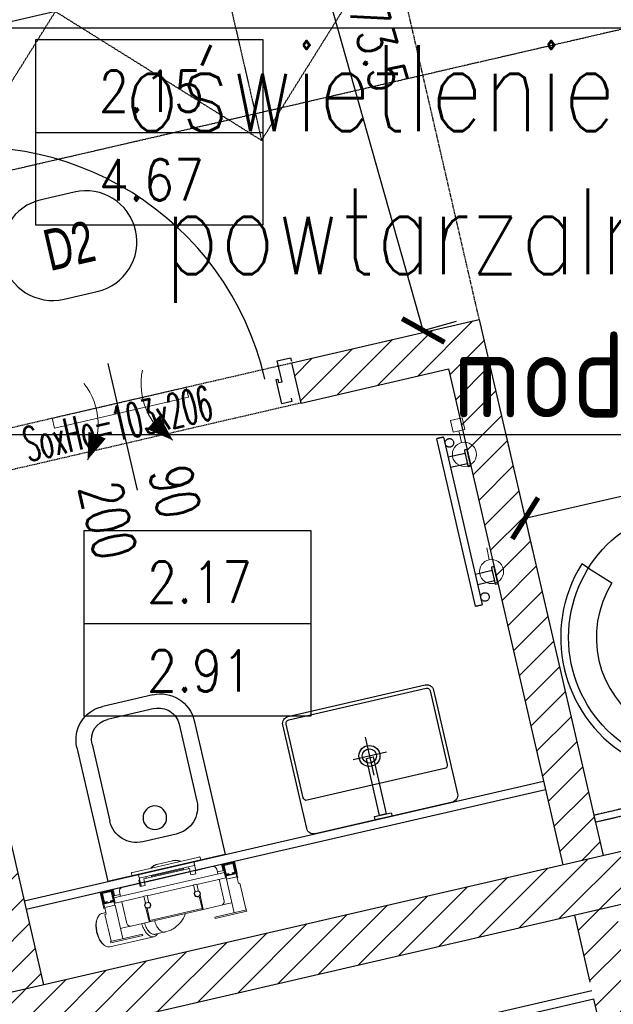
# Model space of a CAD drawing. Header units: millimetres. Extents: x 69081 to 158617, y -37521 to -9534.
# Tile 128 of 256: x 111996 to 112169, y -19561 to -19275. Entities that reach past the tile are written whole.
import ezdxf
from ezdxf.enums import TextEntityAlignment as Align

# ---------------------------------------------------------------- set-up
doc = ezdxf.new("R2010")
doc.units = ezdxf.units.MM
for name, pattern in [('DASHED2', [0.375, 0.25, -0.125]), ('DO', [0.8, 0.6, -0.1, 0, -0.1]), ('DP', [0.5, 0.3, -0.2]), ('KRESKOWA-SREDNIA', [0.2, 0.12, -0.08]), ('MP', [0.25, 0.15, -0.1])]:
    doc.linetypes.add(name, pattern=pattern)
for name, color, linetype in [('0_oświetlenie', 7, 'Continuous'), ('A-----SZ', 8, 'Continuous'), ('A-ARM', 8, 'Continuous'), ('A-MEB', 8, 'Continuous'), ('A-OSI', 8, 'DO'), ('A-SCI', 7, 'Continuous'), ('A_GSA_GK', 2, 'Continuous'), ('AM DRZIW WEWN', 1, 'Continuous'), ('BA_ARM', 8, 'Continuous'), ('BA_drz', 7, 'Continuous'), ('BA_lpm', 1, 'MP'), ('BA_sym', 7, 'Continuous'), ('BA_wig', 3, 'Continuous'), ('F-BIL', 1, 'Continuous'), ('F-BIL-OP', 3, 'Continuous'), ('F-BIL-TA', 1, 'Continuous'), ('JS_PODCIĄGI', 1, 'DP'), ('JS_SUFIT PODWIESZONY', 40, 'Continuous'), ('porta', 8, 'Continuous'), ('R-----OP', 1, 'Continuous'), ('R-----WY', 1, 'Continuous')]:
    doc.layers.add(name, color=color, linetype=linetype)
for name, color, linetype, lineweight in [('DRZWI', 3, 'Continuous', 20), ('IS_Grzejnik', 15, 'Continuous', 5), ('IS_Zawór1', 15, 'Continuous', 5), ('SB_OTWORY DRZWI', 1, 'Continuous', 9)]:
    doc.layers.add(name, color=color, linetype=linetype, lineweight=lineweight)
doc.layers.get('R-----WY').off()
doc.styles.add('BIKTS', font='bikromsw.shx', dxfattribs={"width": 0.85})
doc.styles.add('ROMANS', font='romans.shx', dxfattribs={"height": 1})
doc.styles.add('SIMPLEX', font='simplex', dxfattribs={"width": 0.85})
doc.styles.add('WYM--ROMANSSHX-08', font='ROMANS.SHX', dxfattribs={"width": 0.8})
doc.dimstyles.new('ROMANSSHX-K5002508105012', dxfattribs={"dimscale": 50, "dimtxt": 0.22, "dimasz": 0.2, "dimexe": 0.2, "dimexo": 0.5, "dimgap": 0.09, "dimtad": 1, "dimdec": 3, "dimrnd": 0.5, "dimdsep": 46, "dimtxsty": 'WYM--ROMANSSHX-08', "dimblk1": 'ARCHTICK', "dimblk2": 'ARCHTICK', "dimsah": 1, "dimcen": 0.1, "dimclrd": 1, "dimclre": 1, "dimclrt": 2, "dimadec": 0, "dimazin": 0, "dimtfac": 1, "dimtdec": 3, "dimtix": 1, "dimtmove": 2, "dimatfit": 3, "dimfxl": 0.5, "dimfxlon": 1, "dimtolj": 1, "dimarcsym": 0})

# ---------------------------------------------------------------- blocks, each defined once
blk = doc.blocks.new('grzejnik drabinka')
at = {"layer": 'BA_ARM'}
for p, q in [((0, -0.8), (0, 0)), ((5, 0), (5, -0.8)), ((35, 0), (35, -0.8)), ((40, 0), (40, -0.8)), ((1, -5.8), (1, -0.8)), ((4, -0.8), (4, -5.8)), ((36, -5.8), (36, -0.8)), ((39, -0.8), (39, -5.8)), ((45, -5.8), (-5, -5.8)), ((-5, -7.8), (45, -7.8))]:
    blk.add_line(p, q, dxfattribs=at)
for points in [[(0, 0), (0, 0), (0.06, 0), (0.31, 0), (0.71, 0), (1.24, 0), (1.85, 0), (2.5, 0), (3.15, 0), (3.76, 0), (4.29, 0), (4.69, 0), (4.94, 0), (5, 0), (5, 0)], [(35, 0), (35, 0), (35.06, 0), (35.31, 0), (35.71, 0), (36.24, 0), (36.85, 0), (37.5, 0), (38.15, 0), (38.76, 0), (39.29, 0), (39.69, 0), (39.94, 0), (40, 0), (40, 0)], [(5, -0.8), (5, -0.8), (4.94, -0.8), (4.69, -0.8), (4.29, -0.8), (3.76, -0.8), (3.15, -0.8), (2.5, -0.8), (1.85, -0.8), (1.24, -0.8), (0.71, -0.8), (0.31, -0.8), (0.06, -0.8), (0, -0.8), (0, -0.8)], [(40, -0.8), (40, -0.8), (39.94, -0.8), (39.69, -0.8), (39.29, -0.8), (38.76, -0.8), (38.15, -0.8), (37.5, -0.8), (36.85, -0.8), (36.24, -0.8), (35.71, -0.8), (35.31, -0.8), (35.06, -0.8), (35, -0.8), (35, -0.8)], [(-1.75, -4.55), (-1.75, -4.44), (-1.78, -4.22), (-1.9, -3.92), (-2.11, -3.66), (-2.37, -3.46), (-2.67, -3.33), (-3, -3.29), (-3.33, -3.33), (-3.63, -3.46), (-3.89, -3.66), (-4.1, -3.92), (-4.22, -4.22), (-4.25, -4.44), (-4.25, -4.55)], [(-4.25, -4.55), (-4.25, -4.66), (-4.22, -4.88), (-4.1, -5.18), (-3.89, -5.44), (-3.63, -5.64), (-3.33, -5.77), (-3, -5.81), (-2.67, -5.77), (-2.37, -5.64), (-2.11, -5.44), (-1.9, -5.18), (-1.78, -4.88), (-1.75, -4.66), (-1.75, -4.55)], [(44.25, -4.55), (44.25, -4.44), (44.22, -4.22), (44.1, -3.92), (43.89, -3.66), (43.63, -3.46), (43.33, -3.33), (43, -3.29), (42.67, -3.33), (42.37, -3.46), (42.11, -3.66), (41.9, -3.92), (41.78, -4.22), (41.75, -4.44), (41.75, -4.55)], [(41.75, -4.55), (41.75, -4.66), (41.78, -4.88), (41.9, -5.18), (42.11, -5.44), (42.37, -5.64), (42.67, -5.77), (43, -5.81), (43.33, -5.77), (43.63, -5.64), (43.89, -5.44), (44.1, -5.18), (44.22, -4.88), (44.25, -4.66), (44.25, -4.55)], [(-5, -5.8), (-5, -5.8), (-5, -5.8), (-5, -5.8)], [(-5, -5.8), (-5, -5.8), (-5, -5.8), (-5, -5.8)], [(-5, -5.8), (-5, -5.8), (-5, -5.8), (-5, -5.8)], [(-5, -5.8), (-5, -5.8), (-5, -5.8), (-5, -5.8)], [(-5, -5.8), (-5, -5.8), (-5, -5.8), (-5, -5.8)], [(-5, -5.8), (-5, -5.8), (-5, -5.8), (-5, -5.8)], [(-5, -5.8), (-5, -5.8), (-5, -5.8), (-5, -5.8)], [(-5, -5.8), (-5, -5.8), (-5, -5.8), (-5, -5.8)], [(-5, -5.8), (-5, -5.8), (-5, -5.8), (-5, -5.8)], [(-5, -7.8), (-5, -7.8), (-5, -7.78), (-5, -7.68), (-5, -7.52), (-5, -7.31), (-5, -7.06), (-5, -6.8), (-5, -6.54), (-5, -6.29), (-5, -6.08), (-5, -5.92), (-5, -5.82), (-5, -5.8), (-5, -5.8)], [(-5, -5.8), (-5, -5.8), (-5, -5.8), (-5, -5.8)], [(-5, -5.8), (-5, -5.8), (-5, -5.8), (-5, -5.8)], [(-5, -5.8), (-5, -5.8), (-5, -5.8), (-5, -5.8)], [(-5, -5.8), (-5, -5.8), (-5, -5.8), (-5, -5.8)], [(-5, -5.8), (-5, -5.8), (-5, -5.8), (-5, -5.8)], [(-5, -5.8), (-5, -5.8), (-5, -5.8), (-5, -5.8)], [(-5, -5.8), (-5, -5.8), (-5, -5.8), (-5, -5.8)], [(-5, -5.8), (-5, -5.8), (-5, -5.8), (-5, -5.8)], [(-5, -5.8), (-5, -5.8), (-5, -5.8), (-5, -5.8)], [(-5, -5.8), (-5, -5.8), (-5, -5.8), (-5, -5.8)], [(-5, -5.8), (-5, -5.8), (-5, -5.8), (-5, -5.8)], [(-5, -5.8), (-5, -5.8), (-5, -5.8), (-5, -5.8)], [(-5, -5.8), (-5, -5.8), (-5, -5.8), (-5, -5.8)], [(-5, -5.8), (-5, -5.8), (-5, -5.8), (-5, -5.8)], [(-5, -5.8), (-5, -5.8), (-5, -5.8), (-5, -5.8)], [(-5, -5.8), (-5, -5.8), (-5, -5.8), (-5, -5.8)], [(-5, -5.8), (-5, -5.8), (-5, -5.8), (-5, -5.8)], [(-5, -5.8), (-5, -5.8), (-5, -5.8), (-5, -5.8)], [(-5, -5.8), (-5, -5.8), (-5, -5.8), (-5, -5.8)], [(-5, -7.8), (-5, -7.8), (-5, -7.8), (-5, -7.8)], [(-5, -7.8), (-5, -7.8), (-5, -7.8), (-5, -7.8)], [(-5, -7.8), (-5, -7.8), (-5, -7.8), (-5, -7.8)], [(-5, -7.8), (-5, -7.8), (-5, -7.8), (-5, -7.8)], [(-5, -7.8), (-5, -7.8), (-5, -7.8), (-5, -7.8)], [(-5, -7.8), (-5, -7.8), (-5, -7.8), (-5, -7.8)], [(-5, -7.8), (-5, -7.8), (-5, -7.8), (-5, -7.8)], [(-5, -7.8), (-5, -7.8), (-5, -7.8), (-5, -7.8)], [(-5, -7.8), (-5, -7.8), (-5, -7.8), (-5, -7.8)], [(-5, -7.8), (-5, -7.8), (-5, -7.8), (-5, -7.8)], [(-5, -7.8), (-5, -7.8), (-5, -7.8), (-5, -7.8)], [(-5, -7.8), (-5, -7.8), (-5, -7.8), (-5, -7.8)], [(-5, -7.8), (-5, -7.8), (-5, -7.8), (-5, -7.8)], [(-5, -7.8), (-5, -7.8), (-5, -7.8), (-5, -7.8)], [(-5, -7.8), (-5, -7.8), (-5, -7.8), (-5, -7.8)], [(-5, -7.8), (-5, -7.8), (-5, -7.8), (-5, -7.8)], [(-5, -7.8), (-5, -7.8), (-5, -7.8), (-5, -7.8)], [(-5, -7.8), (-5, -7.8), (-5, -7.8), (-5, -7.8)], [(-5, -7.8), (-5, -7.8), (-5, -7.8), (-5, -7.8)], [(-5, -7.8), (-5, -7.8), (-5, -7.8), (-5, -7.8)], [(-5, -7.8), (-5, -7.8), (-5, -7.8), (-5, -7.8)], [(-5, -7.8), (-5, -7.8), (-5, -7.8), (-5, -7.8)], [(-5, -7.8), (-5, -7.8), (-5, -7.8), (-5, -7.8)], [(-5, -7.8), (-5, -7.8), (-5, -7.8), (-5, -7.8)], [(-5, -7.8), (-5, -7.8), (-5, -7.8), (-5, -7.8)], [(-5, -7.8), (-5, -7.8), (-5, -7.8), (-5, -7.8)], [(-5, -7.8), (-5, -7.8), (-5, -7.8), (-5, -7.8)], [(-5, -7.8), (-5, -7.8), (-5, -7.8), (-5, -7.8)], [(45, -5.8), (45, -5.8), (45, -5.8), (45, -5.8)], [(45, -5.8), (45, -5.8), (45, -5.8), (45, -5.8)], [(45, -5.8), (45, -5.8), (45, -5.8), (45, -5.8)], [(45, -5.8), (45, -5.8), (45, -5.8), (45, -5.8)], [(45, -5.8), (45, -5.8), (45, -5.8), (45, -5.8)], [(45, -5.8), (45, -5.8), (45, -5.8), (45, -5.8)], [(45, -5.8), (45, -5.8), (45, -5.8), (45, -5.8)], [(45, -5.8), (45, -5.8), (45, -5.8), (45, -5.8)], [(45, -5.8), (45, -5.8), (45, -5.8), (45, -5.8)], [(45, -5.8), (45, -5.8), (45, -5.82), (45, -5.92), (45, -6.08), (45, -6.29), (45, -6.54), (45, -6.8), (45, -7.06), (45, -7.31), (45, -7.52), (45, -7.68), (45, -7.78), (45, -7.8), (45, -7.8)], [(45, -5.8), (45, -5.8), (45, -5.8), (45, -5.8)], [(45, -5.8), (45, -5.8), (45, -5.8), (45, -5.8)], [(45, -5.8), (45, -5.8), (45, -5.8), (45, -5.8)], [(45, -5.8), (45, -5.8), (45, -5.8), (45, -5.8)], [(45, -5.8), (45, -5.8), (45, -5.8), (45, -5.8)], [(45, -5.8), (45, -5.8), (45, -5.8), (45, -5.8)], [(45, -5.8), (45, -5.8), (45, -5.8), (45, -5.8)], [(45, -5.8), (45, -5.8), (45, -5.8), (45, -5.8)], [(45, -5.8), (45, -5.8), (45, -5.8), (45, -5.8)], [(45, -5.8), (45, -5.8), (45, -5.8), (45, -5.8)], [(45, -5.8), (45, -5.8), (45, -5.8), (45, -5.8)], [(45, -5.8), (45, -5.8), (45, -5.8), (45, -5.8)], [(45, -5.8), (45, -5.8), (45, -5.8), (45, -5.8)], [(45, -5.8), (45, -5.8), (45, -5.8), (45, -5.8)], [(45, -5.8), (45, -5.8), (45, -5.8), (45, -5.8)], [(45, -5.8), (45, -5.8), (45, -5.8), (45, -5.8)], [(45, -5.8), (45, -5.8), (45, -5.8), (45, -5.8)], [(45, -5.8), (45, -5.8), (45, -5.8), (45, -5.8)], [(45, -5.8), (45, -5.8), (45, -5.8), (45, -5.8)], [(45, -7.8), (45, -7.8), (45, -7.8), (45, -7.8)], [(45, -7.8), (45, -7.8), (45, -7.8), (45, -7.8)], [(45, -7.8), (45, -7.8), (45, -7.8), (45, -7.8)], [(45, -7.8), (45, -7.8), (45, -7.8), (45, -7.8)], [(45, -7.8), (45, -7.8), (45, -7.8), (45, -7.8)], [(45, -7.8), (45, -7.8), (45, -7.8), (45, -7.8)], [(45, -7.8), (45, -7.8), (45, -7.8), (45, -7.8)], [(45, -7.8), (45, -7.8), (45, -7.8), (45, -7.8)], [(45, -7.8), (45, -7.8), (45, -7.8), (45, -7.8)], [(45, -7.8), (45, -7.8), (45, -7.8), (45, -7.8)], [(45, -7.8), (45, -7.8), (45, -7.8), (45, -7.8)], [(45, -7.8), (45, -7.8), (45, -7.8), (45, -7.8)], [(45, -7.8), (45, -7.8), (45, -7.8), (45, -7.8)], [(45, -7.8), (45, -7.8), (45, -7.8), (45, -7.8)], [(45, -7.8), (45, -7.8), (45, -7.8), (45, -7.8)], [(45, -7.8), (45, -7.8), (45, -7.8), (45, -7.8)], [(45, -7.8), (45, -7.8), (45, -7.8), (45, -7.8)], [(45, -7.8), (45, -7.8), (45, -7.8), (45, -7.8)], [(45, -7.8), (45, -7.8), (45, -7.8), (45, -7.8)], [(45, -7.8), (45, -7.8), (45, -7.8), (45, -7.8)], [(45, -7.8), (45, -7.8), (45, -7.8), (45, -7.8)], [(45, -7.8), (45, -7.8), (45, -7.8), (45, -7.8)], [(45, -7.8), (45, -7.8), (45, -7.8), (45, -7.8)], [(45, -7.8), (45, -7.8), (45, -7.8), (45, -7.8)], [(45, -7.8), (45, -7.8), (45, -7.8), (45, -7.8)], [(45, -7.8), (45, -7.8), (45, -7.8), (45, -7.8)], [(45, -7.8), (45, -7.8), (45, -7.8), (45, -7.8)], [(45, -7.8), (45, -7.8), (45, -7.8), (45, -7.8)]]:
    blk.add_open_spline(points, degree=3, dxfattribs=at)
blk = doc.blocks.new('stelaż kibel')
at = {"layer": 'BA_ARM', "lineweight": 0}
for p, q in [((-8.04, 20.61), (-21.23, 20.61)), ((-22.85, 19.54), (-23.06, 19.23)), ((-20.64, 19.5), (-20.64, 19.1)), ((-20.64, 19.5), (-11.14, 19.5)), ((-20.64, 19.1), (-11.14, 19.1)), ((-20.49, 11.1), (-20.49, 19.1)), ((-16.99, 9.1), (-16.99, 19.1)), ((-11.14, 19.5), (-11.14, 19.1)), ((-4.56, 20.01), (-7.53, 20.01)), ((10.46, 19.5), (10.46, 19.1)), ((10.46, 19.5), (19.96, 19.5)), ((10.46, 19.1), (19.96, 19.1)), ((16.31, 9.1), (16.31, 19.1)), ((19.81, 11.1), (19.81, 19.1)), ((19.96, 19.5), (19.96, 19.1)), ((-16.99, 16.1), (-15.84, 16.1)), ((-13.84, 16.1), (-15.84, 16.1)), ((-14.84, 8.6), (-14.84, 15.1)), ((-13.84, 16.1), (-7.94, 16.1)), ((-8.44, 15.6), (-8.44, 11.9)), ((-8.14, 12.11), (-8.14, 15.8)), ((-8.14, 15.8), (7.46, 15.8)), ((7.26, 16.1), (-7.94, 16.1)), ((7.26, 16.1), (13.16, 16.1)), ((7.46, 15.8), (7.46, 12.11)), ((7.76, 11.9), (7.76, 15.6)), ((15.16, 16.1), (13.16, 16.1)), ((14.16, 15.1), (14.16, 8.6)), ((15.16, 16.1), (16.31, 16.1)), ((-23.06, 12), (-22.85, 11.68)), ((-8.44, 11.9), (-8.41, 11.9)), ((-8.27, 11.9), (-8.14, 11.9)), ((-8.14, 11.9), (-8.14, 11.99)), ((7.46, 11.99), (7.46, 11.9)), ((7.46, 11.9), (7.59, 11.9)), ((7.73, 11.9), (7.76, 11.9)), ((-21.23, 10.61), (-20.09, 10.61)), ((-20.09, 11.1), (-20.49, 11.1)), ((-20.09, 9.35), (-20.37, 9.35)), ((-20.37, 9.35), (-20.37, 4.55)), ((-20.09, 9.1), (-20.09, 11.1)), ((-20.09, 9.1), (-16.99, 9.1)), ((-20.09, 9.1), (-20.09, 8.1)), ((-17.09, 9.1), (-17.09, 8.1)), ((-16.84, 8.6), (-16.84, 8.1)), ((-8.24, 8.6), (-16.84, 8.6)), ((-8.24, 10.29), (-8.24, 8.5)), ((-7.24, 8.5), (-7.24, 10.29)), ((6.56, 8.6), (-7.24, 8.6)), ((6.56, 8.5), (6.56, 10.29)), ((7.56, 10.29), (7.56, 8.5)), ((16.16, 8.6), (7.56, 8.6)), ((16.16, 8.6), (16.16, 8.1)), ((19.41, 9.1), (16.31, 9.1)), ((16.41, 9.1), (16.41, 8.1)), ((19.41, 11.1), (19.81, 11.1)), ((19.41, 9.1), (19.41, 11.1)), ((19.56, 9.4), (19.41, 9.4)), ((19.41, 9.1), (19.41, 8.1)), ((19.56, 8.25), (19.56, 9.4)), ((-20.34, 8.1), (-20.34, 4.6)), ((-16.84, 8.1), (-20.34, 8.1)), ((-16.99, 7.95), (-20.19, 7.95)), ((-20.19, 7.95), (-20.19, 4.75)), ((-19.04, 7.8), (-20.04, 7.8)), ((-20.04, 7.8), (-20.04, 4.8)), ((-19.84, 5), (-19.84, 7.6)), ((-19.84, 7.6), (-19.04, 7.6)), ((-19.04, 7.6), (-19.04, 7.8)), ((-17.04, 7.8), (-18.04, 7.8)), ((-18.04, 7.8), (-18.04, 7.6)), ((-18.04, 7.6), (-17.24, 7.6)), ((-17.24, 7.6), (-17.24, 5)), ((-17.04, 4.8), (-17.04, 7.8)), ((-16.99, 4.75), (-16.99, 7.95)), ((-16.84, 4.6), (-16.84, 8.1)), ((16.16, 7), (-16.84, 7)), ((-14.84, 6.4), (-16.84, 6.4)), ((-16.54, 6.4), (-16.54, 4.6)), ((-14.84, 5.6), (-14.84, 7)), ((-8.24, 8.5), (-7.24, 8.5)), ((7.56, 8.5), (6.56, 8.5)), ((14.16, 7), (14.16, 5.6)), ((16.16, 6.4), (14.16, 6.4)), ((15.86, 4.6), (15.86, 6.4)), ((16.16, 8.1), (16.16, 4.6)), ((19.66, 8.1), (16.16, 8.1)), ((16.31, 7.95), (16.31, 4.75)), ((19.51, 7.95), (16.31, 7.95)), ((17.36, 7.8), (16.36, 7.8)), ((16.36, 7.8), (16.36, 4.8)), ((16.56, 5), (16.56, 7.6)), ((16.56, 7.6), (17.36, 7.6)), ((17.36, 7.6), (17.36, 7.8)), ((18.36, 7.8), (18.36, 7.6)), ((19.36, 7.8), (18.36, 7.8)), ((18.36, 7.6), (19.16, 7.6)), ((19.16, 7.6), (19.16, 5)), ((19.36, 4.8), (19.36, 7.8)), ((19.66, 8.15), (19.41, 8.4)), ((19.41, 8.4), (19.41, 8.1)), ((19.51, 4.75), (19.51, 7.95)), ((19.66, 8.1), (19.66, 8.15)), ((19.66, 4.6), (19.66, 8.1)), ((-20.37, 4.55), (-10.87, 4.55)), ((-20.34, 4.6), (-16.84, 4.6)), ((-20.19, 4.75), (-16.99, 4.75)), ((-20.04, 4.8), (-17.04, 4.8)), ((-17.24, 5), (-19.84, 5)), ((-16.54, 4.6), (-16.84, 4.6)), ((-13.84, 4.6), (-16.54, 4.6)), ((-8.64, 4.6), (-13.84, 4.6)), ((-10.87, 4.55), (-10.87, 4.6)), ((-7.14, 5.5), (-8.64, 5.5)), ((-8.64, 5.5), (-8.64, 4.6)), ((-8.64, 4.6), (-8.37, 4.6)), ((-8.64, 3.6), (-8.64, 4.6)), ((-8.37, 3.6), (-8.64, 3.6)), ((-8.37, 5.5), (-8.37, 2.47)), ((-8.31, 3.1), (-8.32, 3.1)), ((-8.31, 3.1), (-8.01, 3.1)), ((8.01, 3.1), (-8.01, 3.1)), ((-7.14, 4.6), (-7.14, 5.5)), ((-7.14, 3.6), (-7.14, 4.6)), ((6.46, 4.6), (-7.14, 4.6)), ((6.46, 3.6), (-7.14, 3.6)), ((-6.37, 3.1), (-6.37, 3.6)), ((-4.77, 3.6), (-4.77, 3.3)), ((-4.77, 3.3), (-4.77, 3.1)), ((-4.77, 3.3), (4.83, 3.3)), ((-4.77, 3.3), (4.83, 3.3)), ((4.83, 3.3), (4.83, 3.6)), ((4.83, 3.1), (4.83, 3.3)), ((6.21, 3.6), (6.21, 3.1)), ((7.96, 5.5), (6.46, 5.5)), ((6.46, 4.6), (6.46, 5.5)), ((6.46, 3.6), (6.46, 4.6)), ((7.96, 5.5), (7.96, 4.6)), ((13.16, 4.6), (7.96, 4.6)), ((8.01, 3.1), (8.14, 3.1)), ((8.14, 3.1), (8.14, 2)), ((8.14, 3.1), (8.19, 3.1)), ((8.19, 3.1), (8.19, 2)), ((8.21, 2.37), (8.21, 4.6)), ((15.86, 4.6), (13.16, 4.6)), ((16.16, 4.6), (15.86, 4.6)), ((16.16, 4.6), (19.66, 4.6)), ((16.31, 4.75), (19.51, 4.75)), ((16.36, 4.8), (19.36, 4.8)), ((19.16, 5), (16.56, 5)), ((-10.29, 2), (-10.29, 1.2)), ((-10.25, 2), (-10.29, 2)), ((-10.25, 2), (-9.45, 2)), ((-10.05, 1), (-10.09, 1)), ((-9.45, 1), (-10.05, 1)), ((9.45, 2), (-9.45, 2)), ((9.45, 1), (-9.45, 1)), ((-8.37, 2.47), (-8.32, 2.42)), ((-8.37, 2.47), (-8.32, 2.47)), ((-8.34, 2.43), (-8.34, 2)), ((-2.14, 0.3), (-2.21, 0.3)), ((-2.11, 0.3), (-2.14, 0.3)), ((2.18, 0.3), (-2.11, 0.3)), ((2.2, 0.3), (2.18, 0.3)), ((2.27, 0.3), (2.2, 0.3)), ((8.19, 2.35), (8.21, 2.37)), ((8.19, 2.37), (8.21, 2.37)), ((9.45, 2), (10.25, 2)), ((10.05, 1), (9.45, 1)), ((10.25, 2), (10.25, 1.2))]:
    blk.add_line(p, q, dxfattribs=at)
at = {"layer": 'BA_ARM', "lineweight": 0, "flags": 128}
for points in [[(-21.23, 20.61), (-21.45, 20.59), (-21.67, 20.54), (-21.88, 20.46), (-22.09, 20.33), (-22.3, 20.18), (-22.5, 19.99), (-22.68, 19.78), (-22.86, 19.53), (-23.03, 19.26), (-23.18, 18.96), (-23.32, 18.64), (-23.45, 18.29), (-23.56, 17.93), (-23.65, 17.55), (-23.73, 17.16), (-23.79, 16.75), (-23.83, 16.34), (-23.85, 15.93), (-23.86, 15.51), (-23.84, 15.09), (-23.81, 14.68), (-23.76, 14.27), (-23.69, 13.87), (-23.61, 13.48), (-23.51, 13.11), (-23.39, 12.76), (-23.25, 12.43), (-23.11, 12.11), (-22.95, 11.83), (-22.77, 11.57), (-22.59, 11.34), (-22.4, 11.13), (-22.2, 10.96), (-21.99, 10.83), (-21.78, 10.72), (-21.56, 10.65), (-21.34, 10.62), (-21.23, 10.61)], [(-10.66, 16.1), (-10.64, 16.34), (-10.6, 16.75), (-10.54, 17.16), (-10.47, 17.55), (-10.37, 17.93), (-10.26, 18.29), (-10.14, 18.64), (-10, 18.96), (-9.84, 19.26), (-9.68, 19.53), (-9.5, 19.78), (-9.31, 19.99), (-9.11, 20.18), (-8.91, 20.33), (-8.7, 20.46), (-8.48, 20.54), (-8.26, 20.59), (-8.04, 20.61)], [(-23.06, 12), (-23.12, 12.09), (-23.28, 12.36), (-23.42, 12.66), (-23.55, 12.97), (-23.66, 13.31), (-23.76, 13.67), (-23.84, 14.04), (-23.9, 14.42), (-23.95, 14.81), (-23.98, 15.21), (-23.99, 15.61), (-23.98, 16.01), (-23.95, 16.41), (-23.9, 16.8), (-23.84, 17.19), (-23.76, 17.56), (-23.66, 17.91), (-23.55, 18.25), (-23.42, 18.57), (-23.28, 18.87), (-23.12, 19.14), (-23.06, 19.23)], [(-9.83, 16.1), (-9.81, 16.4), (-9.76, 16.78), (-9.7, 17.16), (-9.62, 17.52), (-9.52, 17.87), (-9.41, 18.2), (-9.28, 18.51), (-9.13, 18.79), (-8.98, 19.05), (-8.81, 19.28), (-8.63, 19.49), (-8.44, 19.66), (-8.25, 19.8), (-8.05, 19.9), (-7.84, 19.97), (-7.64, 20.01), (-7.53, 20.01)], [(-6.86, 16.1), (-6.83, 16.4), (-6.79, 16.78), (-6.72, 17.16), (-6.64, 17.52), (-6.54, 17.87), (-6.43, 18.2), (-6.3, 18.51), (-6.16, 18.79), (-6, 19.05), (-5.83, 19.28), (-5.65, 19.49), (-5.47, 19.66), (-5.27, 19.8), (-5.07, 19.9), (-4.87, 19.97), (-4.66, 20.01), (-4.55, 20.01)], [(2.46, 16.1), (2.18, 16.51), (1.84, 16.94), (1.54, 17.29), (1.26, 17.57), (0.8, 17.99), (0.27, 18.42), (-0.36, 18.83), (-1.08, 19.22), (-1.57, 19.43), (-2.05, 19.61), (-2.47, 19.73), (-2.64, 19.78), (-2.84, 19.82), (-3.14, 19.88), (-3.54, 19.95), (-4.04, 20), (-4.55, 20.01)], [(2.2, 0.3), (2.23, 0.3), (2.25, 0.3)]]:
    blk.add_lwpolyline(points, dxfattribs=at)
at = {"layer": 'BA_ARM', "lineweight": 0}
for centre, radius, start, end in [((-8.13, 18.84), 1.78, 41.3776, 87.2916), ((-13.84, 15.1), 1, 90, 180), ((-7.94, 15.6), 0.5, 90, 180), ((7.26, 15.6), 0.5, 0, 90), ((13.16, 15.1), 1, 0, 90), ((-7.74, 11.3), 0.9, 138.1897, 242.734), ((-7.74, 11.3), 0.8, 131.4096, 120), ((-7.74, 11.3), 0.9, 297.266, 116.3878), ((7.06, 11.3), 0.9, 63.6122, 242.734), ((7.06, 11.3), 0.8, 60, 48.5904), ((7.06, 11.3), 0.9, 297.266, 41.8103), ((-7.94, 10.29), 0.3, 135.0482, 180), ((-7.54, 10.29), 0.3, 0, 44.9518), ((6.86, 10.29), 0.3, 135.0482, 180), ((7.26, 10.29), 0.3, 0, 44.9518), ((-13.84, 5.6), 1, 180, 270), ((13.16, 5.6), 1, 270, 0), ((-10.09, 1.2), 0.2, 179.9998, 269.9999), ((-2.21, 4.3), 4, 235.5885, 270), ((-2.17, 3.71), 3.41, 232.6467, 270.5225), ((-2.15, 3.69), 3.39, 232.5127, 270.557), ((2.21, 3.71), 3.41, 269.4571, 307.3947), ((2.27, 4.3), 4, 270, 270.6505), ((2.27, 4.3), 4, 273.5283, 304.4115), ((2.45, 3.34), 2.99, 281.7106, 308.4469), ((10.05, 1.2), 0.2, 269.9998, 0.0006)]:
    blk.add_arc(centre, radius, start, end, dxfattribs=at)
blk = doc.blocks.new('wc 50')
at = {"layer": 'A-MEB', "ltscale": 50}
for p, q in [((57717.02, -30557.07), (57682.02, -30557.07)), ((57682.02, -30597.07), (57682.02, -30557.07)), ((57717.02, -30597.07), (57717.02, -30557.07)), ((57704.52, -30566.07), (57694.52, -30566.07)), ((57686.52, -30597.07), (57686.52, -30574.07)), ((57712.52, -30597.07), (57712.52, -30574.07)), ((57706.52, -30603.07), (57692.52, -30603.07)), ((57707.02, -30607.07), (57692.02, -30607.07))]:
    blk.add_line(p, q, dxfattribs=at)
blk.add_circle((57699.52, -30572.1), 3.43, dxfattribs=at)
for centre, radius, start, end in [((57694.52, -30574.07), 8, 90, 180), ((57704.52, -30574.07), 8, 0, 90), ((57692.02, -30597.07), 10, 180, 270), ((57692.52, -30597.07), 6, 180, 270), ((57706.52, -30597.07), 6, 270, 0), ((57707.02, -30597.07), 10, 270, 0)]:
    blk.add_arc(centre, radius, start, end, dxfattribs=at)
blk = doc.blocks.new('osie')
at = {"layer": 'A-OSI'}
blk.add_line((16784.58, -42416.98), (18686.55, -41977.87), dxfattribs=at)
blk = doc.blocks.new('KRATKA WENT')
at = {"layer": 'DRZWI'}
for points in [[(-12.72, 11.16, 0, 5.4, 0), (-8.38, 4.78, 5.4, 5.4, 0)], [(12.72, 11.16, 0, 5.4, 0), (8.38, 4.78, 5.4, 5.4, 0)]]:
    blk.add_lwpolyline(points, format="xyseb", dxfattribs=at)
blk.add_lwpolyline([(20, -3), (20, 0), (-20, 0), (-20, -3)], close=True, dxfattribs=at)
for centre, start, end in [((-26.01, -2.55), 334.6838, 45.9092), ((26.01, -2.55), 134.0908, 205.3162)]:
    blk.add_arc(centre, 19.09, start, end, dxfattribs=at)
blk = doc.blocks.new('dr1h901')
at = {"color": 0}
blk.add_line((-0.5, 0), (-0.5, 1.005), dxfattribs=at)
at = {"color": 1}
blk.add_line((0, 0.1689), (0, -0.2655), dxfattribs=at)
blk.add_arc((-0.5, 0), 1, 0, 90, dxfattribs=at)
blk = doc.blocks.new('_ARCHTICK')
at = {"color": 0, "linetype": 'ByBlock', "const_width": 0.15}
blk.add_lwpolyline([(-0.5, -0.5), (0.5, 0.5)], dxfattribs=at)
blk = doc.blocks.new('*D3045')
at = {"layer": 'A-SCI', "color": 1, "lineweight": -2, "transparency": 16777216}
for p, q in [((112157.1, -19176.1), (112191.21, -19168.23)), ((112256.82, -19496.89), (112181.46, -19170.48)), ((112232.46, -19502.52), (112266.57, -19494.64))]:
    blk.add_line(p, q, dxfattribs=at)
at = {"layer": 'Defpoints', "color": 0, "lineweight": 5, "transparency": 16777216}
for p in [(112181.46, -19170.48), (112090.49, -19191.48), (112165.85, -19517.9)]:
    blk.add_point(p, dxfattribs=at)
at = {"layer": 'A-SCI', "color": 1, "lineweight": -2, "transparency": 16777216, "xscale": 10, "yscale": 10, "zscale": 10}
for p, rotation in [((112181.46, -19170.48), 103.0000000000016), ((112256.82, -19496.89), 283.0000000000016)]:
    blk.add_blockref('_ARCHTICK', p, dxfattribs=dict(at, rotation=rotation))
at = {"layer": 'A-SCI', "color": 2, "transparency": 16777216, "insert": (112228.89, -19331.44), "char_height": 11, "attachment_point": 5, "rotation": 283, "style": 'WYM--ROMANSSHX-08'}
blk.add_mtext('\\A1;335', dxfattribs=at)
blk = doc.blocks.new('*D3058')
at = {"layer": 'A-SCI', "color": 1, "lineweight": -2, "transparency": 16777216}
for p, q in [((112487.38, -19314.7), (112495.25, -19348.8)), ((112143.2, -19419.81), (112493, -19339.06)), ((112137.58, -19395.45), (112145.45, -19429.56))]:
    blk.add_line(p, q, dxfattribs=at)
at = {"layer": 'Defpoints', "color": 0, "lineweight": 5, "transparency": 16777216}
for p in [(112479.65, -19281.24), (112493, -19339.06), (112129.85, -19362)]:
    blk.add_point(p, dxfattribs=at)
at = {"layer": 'A-SCI', "color": 1, "lineweight": -2, "transparency": 16777216, "xscale": 10, "yscale": 10, "zscale": 10}
for p, rotation in [((112493, -19339.06), 12.99999999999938), ((112143.2, -19419.81), 192.9999999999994)]:
    blk.add_blockref('_ARCHTICK', p, dxfattribs=dict(at, rotation=rotation))
at = {"layer": 'A-SCI', "color": 2, "transparency": 16777216, "insert": (112315.85, -19369.69), "char_height": 11, "attachment_point": 5, "rotation": 13, "style": 'WYM--ROMANSSHX-08'}
blk.add_mtext('\\A1;359', dxfattribs=at)
blk = doc.blocks.new('*D3059')
at = {"layer": 'A-SCI', "color": 1, "lineweight": -2, "transparency": 16777216}
for p, q in [((112066.25, -19198.02), (112075.87, -19195.3)), ((112113.57, -19365.18), (112066.25, -19198.02)), ((112113.57, -19365.18), (112123.19, -19362.46))]:
    blk.add_line(p, q, dxfattribs=at)
at = {"layer": 'Defpoints', "color": 0, "lineweight": 5, "transparency": 16777216}
for p in [(112066.25, -19198.02), (112055.26, -19201.13), (112102.57, -19368.3)]:
    blk.add_point(p, dxfattribs=at)
at = {"layer": 'A-SCI', "color": 1, "lineweight": -2, "transparency": 16777216, "xscale": 10, "yscale": 10, "zscale": 10}
for p, rotation in [((112066.25, -19198.02), 105.8043763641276), ((112113.57, -19365.18), 285.8043763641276)]:
    blk.add_blockref('_ARCHTICK', p, dxfattribs=dict(at, rotation=rotation))
at = {"layer": 'A-SCI', "color": 2, "transparency": 16777216, "insert": (112099.53, -19278.88), "char_height": 11, "attachment_point": 5, "rotation": 285.8044, "style": 'WYM--ROMANSSHX-08'}
blk.add_mtext('\\A1;173.5', dxfattribs=at)
blk = doc.blocks.new('DYBY-BL5')
at = {"layer": 'F-BIL-TA', "color": 1}
blk.add_line((0, 45), (110, 45), dxfattribs=at)
blk.add_lwpolyline([(0, 0), (0, 90), (110, 90), (110, 0)], close=True, dxfattribs=at)
at = {"layer": 'F-BIL-OP', "style": 'SIMPLEX', "width": 0.85}
blk.add_attdef('NR', text='', height=20, dxfattribs=at).set_placement((56, 55), align=Align.CENTER)
at = {"layer": 'F-BIL-OP', "color": 2, "style": 'SIMPLEX', "width": 0.85, "flags": 1}
for tag, p in [('NAZWA', (119, 55)), ('POSADZKA', (119, 12)), ('GRUPA', (119, -27)), ('RODZAJ', (119, -72))]:
    blk.add_attdef(tag, p, '', height=19, dxfattribs=at)
at = {"layer": 'F-BIL-OP', "color": 2, "style": 'SIMPLEX', "width": 0.85}
blk.add_attdef('POW.', text='', height=20, dxfattribs=at).set_placement((56, 12), align=Align.CENTER)
at = {"layer": 'F-BIL-OP', "color": 2, "style": 'SIMPLEX', "width": 0.85, "flags": 1}
blk.add_attdef('POWH.', text='', height=20, dxfattribs=at).set_placement((56, -27), align=Align.CENTER)
blk = doc.blocks.new('symdrz')
blk.add_lwpolyline([(-10, -30, -1), (-10, 30), (10, 30, -1), (10, -30)], format="xyb", close=True)
at = {"style": 'BIKTS', "width": 0.8}
blk.add_attdef('SZERDRZ', text='', height=25, dxfattribs=at).set_placement((77.15, 8.8), align=Align.CENTER)
blk.add_attdef('SYMDRZ', text='', height=25, dxfattribs=at).set_placement((0, 0), align=Align.MIDDLE)
blk.add_attdef('WYSDRZ', text='', height=25, dxfattribs=at).set_placement((77.15, -9.49), align=Align.TOP_CENTER)
blk = doc.blocks.new('grzejniki pietro 2')
at = {"layer": 'IS_Zawór1', "linetype": 'ByBlock', "lineweight": -2, "extrusion": (0, 0, -1)}
blk.add_lwpolyline([(-18102.26, -41658.19), (-18101.47, -41654.78), (-18104.88, -41654), (-18105.67, -41657.41)], close=True, dxfattribs=at)
blk.add_lwpolyline([(-18102.26, -41658.19), (-18101.47, -41654.78), (-18104.88, -41654), (-18105.67, -41657.41)], close=True, dxfattribs=at)
at = {"layer": 'IS_Zawór1', "linetype": 'ByBlock', "lineweight": -2, "extrusion": (0.97437, 0.224951, 0), "elevation": 8268.99}
blk.add_lwpolyline([(-44666.12, 0), (-44662.62, 0)], dxfattribs=at)
blk.add_lwpolyline([(-44666.12, 0), (-44662.62, 0)], dxfattribs=at)
at = {"layer": 'IS_Zawór1', "linetype": 'ByBlock', "lineweight": -2, "extrusion": (0.982006, 0.188847, 0), "elevation": 9912.83}
blk.add_lwpolyline([(-44365.58, 0), (-44362.08, 0)], dxfattribs=at)
at = {"layer": 'IS_Zawór1', "linetype": 'ByBlock', "lineweight": -2}
for centre in [(18105.54, -41664.62), (18105.54, -41664.62), (18113.44, -41698.71)]:
    blk.add_circle(centre, 3.5, dxfattribs=at)
blk = doc.blocks.new('A$Cf85abbde')
at = {"layer": 'A-SCI', "color": 4}
for p, q in [((12, 103), (0, 103)), ((12, 0), (0, 0))]:
    blk.add_line(p, q, dxfattribs=at)
at = {"layer": 'JS_PODCIĄGI', "lineweight": -3}
for p, q in [((0, 0), (0, 103)), ((12, 103), (12, 0))]:
    blk.add_line(p, q, dxfattribs=at)
at = {"layer": 'AM DRZIW WEWN', "insert": (0.83, 21.87), "char_height": 10, "width": 61.9698, "attachment_point": 1, "rotation": 90, "style": 'ROMANS'}
blk.add_mtext('{\\W0.5;SoxHo=103x206}', dxfattribs=at)

msp = doc.modelspace()

# ---------------------------------------------------------------- hatches: boundary and pattern name
at = {"layer": 'A-----SZ'}
h = msp.add_hatch(dxfattribs=at)
h.set_pattern_fill('ANSI31', color=256, scale=2)
h.set_pattern_definition([(45, (77432.36, 11586.2524), (-4.4901281, 4.4901281), [])])
h.paths.add_polyline_path([(111938.0672, -18753.5466), (111926.3748, -18756.246), (111979.9131, -18988.1461), (111971.1438, -18990.1707), (111973.8432, -19001.8631), (111994.305, -18997.1391)])
h.paths.add_polyline_path([(111824.0659, -18779.8659), (111812.3735, -18782.5653), (111820.4717, -18817.6426), (111734.7271, -18837.4383), (111737.4266, -18849.1308), (111834.8636, -18826.6357)])
h.paths.add_polyline_path([(111873.4831, -19025.0331), (111870.7837, -19013.3406), (111780.1673, -19034.2611), (111782.8667, -19045.9535)])
h.paths.add_polyline_path([(111543.5269, -18893.896), (111540.8275, -18882.2036), (111455.0829, -18901.9993), (111446.9847, -18866.922), (111435.2923, -18869.6214), (111446.0899, -18916.3911)])
h.paths.add_polyline_path([(111332.9834, -18893.2412), (111321.291, -18895.9406), (111377.5287, -19139.5332), (111397.9905, -19134.8092), (111395.2911, -19123.1167), (111386.5217, -19125.1413)])
h.paths.add_polyline_path([(111588.967, -19090.7188), (111586.2676, -19079.0263), (111493.7025, -19100.3967), (111496.4019, -19112.0891)])
h.paths.add_polyline_path([(111636.4317, -19296.3109), (111633.0574, -19281.6953), (111023.1018, -19422.5147), (111026.476, -19437.1302)])
h.paths.add_polyline_path([(112440.287, -19110.7262), (112436.9127, -19096.1107), (111826.9571, -19236.9301), (111830.3313, -19251.5456)])
h.paths.add_polyline_path([(111977.6292, -19409.4581), (111974.9297, -19397.7657), (111869.6978, -19422.0604), (111872.3972, -19433.7528)])
h.paths.add_polyline_path([(111678.4975, -19478.5181), (111675.7981, -19466.8256), (111570.5662, -19491.1203), (111573.2656, -19502.8128)])
h.paths.add_polyline_path([(111430.0332, -19535.8806), (111472.9055, -19525.9827), (111470.206, -19514.2903), (111415.6413, -19526.8876), (111451.6335, -19682.7868), (111463.3259, -19680.0874)])
h.paths.add_polyline_path([(111629.42, -19657.1361), (111626.0457, -19642.5205), (111101.8346, -19763.5442), (111105.2089, -19778.1597)])
h.paths.add_polyline_path([(111703.6921, -19587.6475), (111700.9926, -19575.9551), (111603.5556, -19598.4502), (111614.3533, -19645.2199), (111626.0457, -19642.5205), (111617.9475, -19607.4432)])
h.paths.add_polyline_path([(111725.9622, -19684.1102), (111723.2628, -19672.4177), (111637.5182, -19692.2134), (111629.42, -19657.1361), (111617.7276, -19659.8355), (111628.5252, -19706.6053)])
h.paths.add_polyline_path([(111762.4043, -19841.9581), (111759.7049, -19830.2657), (111654.4729, -19854.5604), (111657.1723, -19866.2528)])
h.paths.add_polyline_path([(112017.2989, -19616.8498), (112006.5012, -19570.08), (111994.8088, -19572.7794), (112002.907, -19607.8568), (111917.1624, -19627.6525), (111919.8619, -19639.3449)])
h.paths.add_polyline_path([(111992.3293, -19508.6947), (111894.8923, -19531.1898), (111897.5917, -19542.8823), (111983.3363, -19523.0866), (111991.4345, -19558.1639), (112003.1269, -19555.4645)])
h.paths.add_polyline_path([(112519.0199, -19451.7558), (112515.6456, -19437.1402), (111991.4345, -19558.1639), (111994.8088, -19572.7794)])
h.paths.add_polyline_path([(112061.5359, -19772.8981), (112058.8365, -19761.2057), (111953.6045, -19785.5004), (111956.3039, -19797.1928)])
h = msp.add_hatch(dxfattribs=at)
h.set_pattern_fill('ANSI31', color=256, scale=2)
h.set_pattern_definition([(45, (77448.9305, 11523.368), (-4.4901281, 4.4901281), [])])
h.paths.add_polyline_path([(112165.8467, -19517.8976), (112156.103, -19520.1472), (112154.1543, -19520.5971), (112120.8616, -19376.3903), (112077.9893, -19386.2881), (112075.2899, -19374.5957), (112129.8546, -19361.9984)])
h = msp.add_hatch(dxfattribs=at)
h.set_pattern_fill('ANSI31', color=256, scale=2)
h.set_pattern_definition([(45, (77432.36, 11586.2524), (-4.4901281, 4.4901281), [])])
h.paths.add_polyline_path([(112169.221, -19532.5132), (112157.5286, -19535.2126), (112162.0276, -19554.7), (112202.0689, -19728.1379), (112159.1966, -19738.0357), (112161.896, -19749.7282), (112216.4607, -19737.1309)])

# ---------------------------------------------------------------- linework, layer by layer
at = {"layer": 'A-ARM'}
for points in [[(112122.0161, -19502.3591), (112082.0669, -19511.5821, -0.41421356), (112079.6683, -19510.0833), (112072.6948, -19479.8778, -0.41421356), (112074.1936, -19477.4792), (112114.1428, -19468.2562, -0.41421356), (112116.5415, -19469.755), (112123.5149, -19499.9605, -0.41421356)], [(112119.7666, -19492.6154), (112079.8174, -19501.8384, -0.41421356), (112078.6181, -19501.089), (112073.6692, -19479.6529, -0.41421356), (112074.4186, -19478.4536), (112114.3678, -19469.2306, -0.41421356), (112115.5671, -19469.98), (112120.516, -19491.4161, -0.41421356)]]:
    msp.add_lwpolyline(points, format="xyb", close=True, dxfattribs=at)
for points in [[(112100.8422, -19506.2212), (112097.018, -19489.6569), (112098.9668, -19489.207), (112102.7909, -19505.7713)], [(112104.4774, -19506.4083), (112099.6056, -19507.533), (112099.3806, -19506.5586), (112104.2525, -19505.4339)]]:
    msp.add_lwpolyline(points, close=True, dxfattribs=at)
at = {"layer": 'A-MEB'}
for p, q in [((112161.6139, -19434.3104), (112159.6608, -19433.09)), ((112161.6139, -19434.3104), (112168.4497, -19438.5819)), ((112096.6064, -19483.4285), (112099.1716, -19494.5396)), ((112102.8403, -19487.7996), (112093.1543, -19490.0358))]:
    msp.add_line(p, q, dxfattribs=at)
msp.add_lwpolyline([(111993.0511, -19213.9788), (112006.5482, -19272.441), (111957.8297, -19283.6885), (111944.3326, -19225.2263)], close=True, dxfattribs=at)
at = {"layer": 'A-MEB', "linetype": 'KRESKOWA-SREDNIA'}
for points in [[(112055.2667, -19261.1934), (112066.5143, -19309.9119), (112103.9852, -19249.9459)], [(112055.2667, -19261.1934), (112066.5143, -19309.9119), (112006.5482, -19272.441)], [(111957.8297, -19283.6885), (111969.0773, -19332.407), (112006.5482, -19272.441)], [(112491.51, -19430.3967), (112163.1473, -19506.2052), (112163.5972, -19508.1539), (112491.9599, -19432.3454)]]:
    msp.add_lwpolyline(points, dxfattribs=at)
at = {"layer": 'A-MEB'}
for centre, radius in [((112193.8397, -19454.4473), 38), ((112097.8799, -19488.9448), 3.0572), ((112097.8799, -19488.9448), 2.0572)]:
    msp.add_circle(centre, radius, dxfattribs=at)
for radius in [40.303, 29.9394]:
    msp.add_arc((112193.8397, -19454.4473), radius, 148, 328, dxfattribs=at)
at = {"layer": 'A-SCI', "color": 5}
for p, q in [((112075.2899, -19374.5957), (112129.8546, -19361.9984)), ((112129.8546, -19361.9984), (112165.8467, -19517.8976)), ((112077.9893, -19386.2881), (112120.8616, -19376.3903)), ((112120.8616, -19376.3903), (112154.1543, -19520.5971)), ((111991.4345, -19558.1639), (112515.6456, -19437.1402)), ((111991.4345, -19558.1639), (112515.6456, -19437.1402)), ((111994.8088, -19572.7794), (112519.0199, -19451.7558)), ((111992.3293, -19508.6947), (112003.1269, -19555.4645)), ((112157.5286, -19535.2126), (112162.0276, -19554.7)), ((112202.0689, -19728.1379), (112163.1523, -19559.5719))]:
    msp.add_line(p, q, dxfattribs=at)
at = {"layer": 'A_GSA_GK'}
for p, q in [((111997.5032, -19531.1052), (112148.5305, -19496.2378)), ((111997.5032, -19531.1052), (112148.5305, -19496.2378)), ((112012.125, -19594.4393), (112163.1523, -19559.5719)), ((112012.125, -19594.4393), (112163.1523, -19559.5719))]:
    msp.add_line(p, q, dxfattribs=at)
at = {"layer": 'A_GSA_GK', "color": 8}
for p, q in [((111998.0655, -19533.5411), (112149.0929, -19498.6737)), ((111998.0655, -19533.5411), (112149.0929, -19498.6737)), ((112011.5626, -19592.0033), (112162.59, -19557.1359)), ((112011.5626, -19592.0033), (112162.59, -19557.1359))]:
    msp.add_line(p, q, dxfattribs=at)
at = {"layer": 'JS_SUFIT PODWIESZONY', "linetype": 'DASHED2'}
msp.add_lwpolyline([(112129.8546, -19361.9984), (112090.4881, -19191.4837)], dxfattribs=at)
at = {"layer": 'porta'}
msp.add_lwpolyline([(112075.1034, -19384.9018), (112075.3284, -19385.8761), (112072.4053, -19386.551), (112070.7744, -19379.4868), (112071.2616, -19379.3743), (112071.4865, -19380.3487), (112072.4609, -19380.1238), (112071.0549, -19374.0339), (112074.9524, -19373.1341), (112074.9524, -19373.1341), (112075.1774, -19374.1085)], dxfattribs=at)

# ---------------------------------------------------------------- block references
at = {"layer": 'A-ARM', "xscale": -1, "rotation": 193.0000000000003}
msp.add_blockref('wc 50', (62692.0165, -62275.0175), dxfattribs=at)
at = {"layer": 'A-SCI', "color": 4}
msp.add_blockref('osie', (94084.5456, 22838.835), dxfattribs=at)
at = {"layer": 'AM DRZIW WEWN'}
ref = msp.add_blockref('symdrz', (112010.5659, -19340.5036), dxfattribs=dict(at, xscale=-0.4950000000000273, yscale=0.4950000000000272, zscale=0.4950000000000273, rotation=12.9999999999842))
ref.add_attrib('Symdrz', 'D2', dxfattribs={"layer": 'BA_sym', "height": 12, "rotation": 13, "style": 'BIKTS', "width": 0.7}).set_placement((112010.5659, -19340.5036), align=Align.MIDDLE_CENTER)
at = {"layer": 'BA_drz', "xscale": -87, "yscale": -87, "zscale": -87, "rotation": 193}
msp.add_blockref('dr1h901', (112025.1098, -19389.1038), dxfattribs=at)
at = {"layer": 'BA_lpm', "xscale": -1, "rotation": 282.9999999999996}
msp.add_blockref('grzejnik drabinka', (112135.2584, -19438.75), dxfattribs=at)
at = {"layer": 'BA_wig', "xscale": -1, "rotation": 193.0000000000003}
msp.add_blockref('stelaż kibel', (112038.4043, -19519.6099), dxfattribs=at)
at = {"layer": 'F-BIL', "xscale": 0.6, "yscale": 0.6, "zscale": 0.6}
for p, values in [((112000.8718, -19334.6019), {'NR': '2.15', 'POW.': '4.67'}), ((112014.8809, -19477.3943), {'NR': '2.17', 'POW.': '2.91'})]:
    msp.add_blockref('DYBY-BL5', p, dxfattribs=at).add_auto_attribs(values)
at = {"layer": 'IS_Grzejnik'}
msp.add_blockref('grzejniki pietro 2', (94019.9764, 22263.4019, -289.1), dxfattribs=at)
at = {"layer": 'R-----WY', "xscale": -1, "rotation": 193}
msp.add_blockref('KRATKA WENT', (112025.7846, -19389.1038), dxfattribs=at)
msp.add_blockref('KRATKA WENT', (112025.7846, -19389.1038), dxfattribs=at)
msp.add_blockref('KRATKA WENT', (112025.7846, -19389.1038), dxfattribs=at)
msp.add_blockref('KRATKA WENT', (112025.7846, -19389.1038), dxfattribs=at)
at = {"layer": 'SB_OTWORY DRZWI', "rotation": 283.0000000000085}
msp.add_blockref('A$Cf85abbde', (111974.9297, -19397.7657), dxfattribs=at)

# ---------------------------------------------------------------- texts
at = {"layer": '0_oświetlenie', "linetype": 'Continuous', "insert": (112183.7547, -19282.1746, 1), "char_height": 25, "width": 378.004849, "attachment_point": 2, "style": 'WYM--ROMANSSHX-08', "bg_fill": 16, "box_fill_scale": 1.2, "bg_fill_color": 257, "bg_fill_transparency": 0}
msp.add_mtext('\\Fsimplex.shx|c238;oświetlenie wg projektu powtarzalnego wnętrz \\Pmoduł 2B', dxfattribs=at)
at = {"layer": 'R-----OP', "insert": (112094.8435, -19764.393), "char_height": 12.5, "width": 362.829506, "attachment_point": 9, "rotation": 283, "style": 'ROMANS'}
msp.add_mtext('\\pxql;{\\W0.7;90\\P200}', dxfattribs=at)

# ---------------------------------------------------------------- dimensions: what is measured, and where the dimension line sits
at = {"layer": 'A-SCI'}
for p1, p2, distance, picture, middle in [((112165.8467, -19517.8976), (112090.4881, -19191.4837), -93.3679, '*D3045', (112228.886, -19331.4379)), ((112102.5722, -19368.2971), (112055.2558, -19201.1331), -11.4269, '*D3059', (112099.5309, -19278.8794)), ((112129.8546, -19361.9984), (112479.6534, -19281.241), -59.3356, '*D3058', (112315.8521, -19369.6909))]:
    dim = msp.add_aligned_dim(p1=p1, p2=p2, distance=distance, dimstyle='ROMANSSHX-K5002508105012', dxfattribs=at)
    dim.commit()
    dim.dimension.update_dxf_attribs({"geometry": picture, "text_midpoint": middle})

doc.saveas('drawing.dxf')
